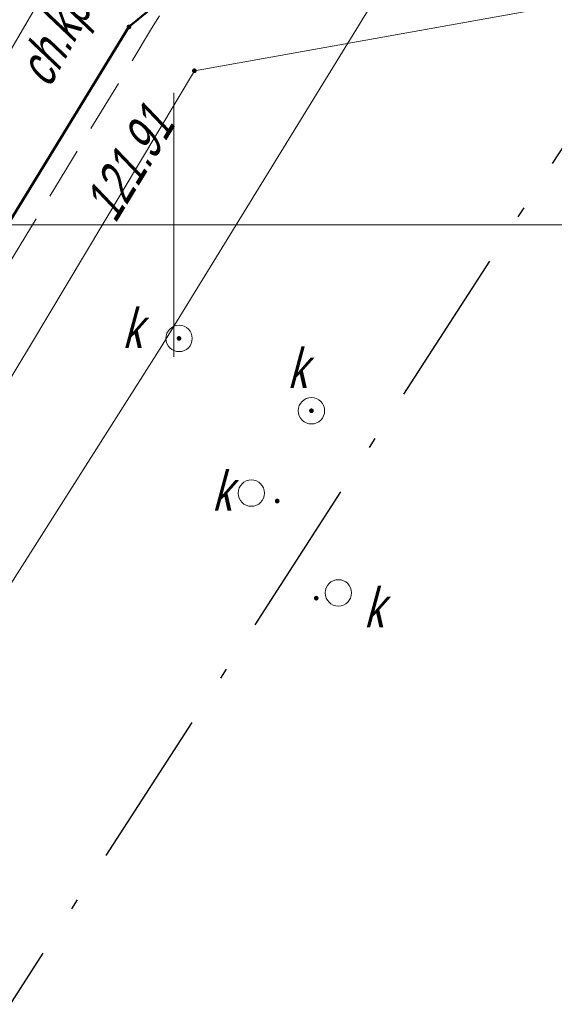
# Model space of a CAD drawing. Extents: x 7463256 to 7464485, y 5957341 to 5958260.
# Tile 89 of 256: x 7463697 to 7463707, y 5957485 to 5957504. Entities that reach past the tile are written whole.
import ezdxf

# ---------------------------------------------------------------- set-up
doc = ezdxf.new("R2010")
doc.units = 0
doc.header["$MEASUREMENT"] = 0
for name, pattern in [('218-500', [1, 0.5, -0.5]), ('GAK', [5.2, 3, -1, 0.2, -1]), ('l219_500', [0]), ('mz1.0_0.5', [1.5, 1, -0.5])]:
    doc.linetypes.add(name, pattern=pattern)
doc.layers.get('0').update_dxf_attribs({"color": 2, "linetype": 'CONTINUOUS', "lineweight": 5})
for name, color, linetype in [('203-Punkt załamania granicy działki nie stabilizowany', 7, 'CONTINUOUS'), ('218-Granica użytku', 7, 'CONTINUOUS'), ('219-Linia granicy', 7, 'CONTINUOUS'), ('chodnik (powierzchnia)', 7, 'CONTINUOUS'), ('chodnik (powierzchnia)-Atr17', 7, 'CONTINUOUS'), ('przewód elektroenergetyczny (linia)', 7, 'CONTINUOUS'), ('przewód gazowy (linia)', 7, 'CONTINUOUS'), ('przewód telekomunikacyjny (linia)', 7, 'CONTINUOUS'), ('punkt o określonej wysokości (sieć gazowa)', 7, 'CONTINUOUS'), ('punkt o określonej wysokości (sieć gazowa)-Atr2', 7, 'CONTINUOUS'), ('punkt o określonej wysokości (sieć kanalizacyjna)', 7, 'CONTINUOUS'), ('studzienka okrągła - przewód kanalizacyjny (punkt)', 7, 'CONTINUOUS'), ('studzienka okrągła - przewód kanalizacyjny (punkt)-Atr17', 7, 'CONTINUOUS'), ('Wstawianie ramki sekcyjnej z opisem', 7, 'CONTINUOUS')]:
    doc.layers.add(name, color=color, linetype=linetype)
doc.layers.add('____proj LSN', color=1, linetype='CONTINUOUS', lineweight=5)
doc.styles.get("Standard").update_dxf_attribs({"font": 'txt', "width": 0.75})

# ---------------------------------------------------------------- blocks, each defined once
blk = doc.blocks.new('PW01')
at = {"linetype": 'Continuous', "lineweight": 13}
h = blk.add_hatch(color=0, dxfattribs=at)
edge = h.paths.add_edge_path()
edge.add_arc((0, 0), 0.045, 0, 360)
blk = doc.blocks.new('US15')
at = {"color": 0, "linetype": 'Continuous', "lineweight": 13}
blk.add_circle((0, 0), 0.25, dxfattribs=at)
blk = doc.blocks.new('203')
at = {"linetype": 'Continuous', "lineweight": 0}
h = blk.add_hatch(color=0, dxfattribs=at)
edge = h.paths.add_edge_path()
edge.add_arc((0, 0), 0.045, 0, 360)

msp = doc.modelspace()

# ---------------------------------------------------------------- linework, layer by layer
at = {"layer": '218-Granica użytku', "color": 3, "linetype": '218-500', "lineweight": 18, "flags": 128}
for points in [[(7463699.15, 5957503.75), (7463701.03, 5957505.29)], [(7463685.34, 5957481.22), (7463699.15, 5957503.75)]]:
    msp.add_lwpolyline(points, dxfattribs=at)
at = {"layer": '219-Linia granicy', "color": 3, "linetype": 'l219_500', "lineweight": 50, "flags": 128}
for points in [[(7463701.03, 5957505.29), (7463699.15, 5957503.75)], [(7463699.15, 5957503.75), (7463685.34, 5957481.22)]]:
    msp.add_lwpolyline(points, dxfattribs=at)
at = {"layer": '____proj LSN', "linetype": 'GAK', "lineweight": 30}
msp.add_lwpolyline([(7463810.989, 5957676.522), (7463800.184, 5957658.279), (7463793.869, 5957647.689, 0.203616), (7463793.816, 5957647.301), (7463794.916, 5957643.26, -0.205626), (7463794.861, 5957642.869), (7463764.816, 5957593.361), (7463764.816, 5957593.361), (7463749.912, 5957569.146), (7463743.314, 5957557.902), (7463734.125, 5957541.63, -0.16646), (7463733.883, 5957541.415), (7463732.047, 5957540.645, 0.154872), (7463731.817, 5957540.449), (7463708.804, 5957503.682), (7463695.786, 5957483.524), (7463691.49, 5957475.813, -0.201055), (7463691.186, 5957475.574), (7463658.858, 5957466.664, -0.374915), (7463658.265, 5957466.949), (7463653.128, 5957478.933), (7463653.128, 5957478.933), (7463644.191, 5957493.359), (7463612.028, 5957521.314)], format="xyb", dxfattribs=at)
at = {"layer": 'chodnik (powierzchnia)', "color": 7, "linetype": 'mz1.0_0.5', "lineweight": 18, "flags": 128}
msp.add_lwpolyline([(7463684.15, 5957476.71), (7463681.1, 5957474.24), (7463681.13, 5957474.35), (7463681.27, 5957474.82), (7463681.41, 5957475.29), (7463681.56, 5957475.76), (7463681.71, 5957476.22), (7463681.86, 5957476.69), (7463682.01, 5957477.15), (7463682.17, 5957477.62), (7463682.32, 5957478.08), (7463682.49, 5957478.54), (7463682.65, 5957479), (7463682.81, 5957479.45), (7463682.98, 5957479.91), (7463683.15, 5957480.36), (7463683.32, 5957480.81), (7463683.5, 5957481.27), (7463683.67, 5957481.72), (7463683.85, 5957482.17), (7463684.03, 5957482.61), (7463684.21, 5957483.06), (7463684.39, 5957483.51), (7463684.58, 5957483.96), (7463684.77, 5957484.4), (7463684.96, 5957484.85), (7463685.15, 5957485.29), (7463685.35, 5957485.73), (7463685.55, 5957486.16), (7463685.76, 5957486.59), (7463685.97, 5957487.02), (7463686.19, 5957487.45), (7463686.42, 5957487.87), (7463686.65, 5957488.29), (7463686.89, 5957488.7), (7463687.14, 5957489.11), (7463687.39, 5957489.52), (7463696.94, 5957505.36), (7463700.32, 5957510.77), (7463700.31, 5957510.77), (7463703.33, 5957511.61), (7463716.54, 5957530.41), (7463716.06, 5957530.69), (7463725.52, 5957546.07), (7463726.49, 5957547.9), (7463727.04, 5957547.64), (7463737.29, 5957566.06), (7463738.77, 5957566.02), (7463740.12, 5957565.67), (7463741.42, 5957565.08), (7463738.09, 5957559.3), (7463734.01, 5957551.93), (7463733.52, 5957550.92), (7463729.63, 5957544.14), (7463727.92, 5957541.24), (7463719.88, 5957528.11), (7463715.87, 5957522.25), (7463704.74, 5957506.57), (7463704.75, 5957506.57), (7463700.93, 5957505.96), (7463699.58, 5957503.72), (7463695.24, 5957496.57), (7463694.43, 5957496.16), (7463689.6, 5957488.14), (7463685.34, 5957481.22), (7463684.86, 5957479.37)], close=True, dxfattribs=at)
at = {"layer": 'przewód elektroenergetyczny (linia)', "color": 1, "linetype": 'Continuous', "lineweight": 18, "flags": 128}
msp.add_lwpolyline([(7463687.21, 5957487.16), (7463692.88, 5957496.42), (7463697.46, 5957504.26), (7463701.62, 5957511.45), (7463705.87, 5957509.09), (7463706.95, 5957509.48), (7463712.05, 5957518.2), (7463715.35, 5957523.98), (7463720.12, 5957532.52), (7463722.68, 5957536.88), (7463723.68, 5957538.79), (7463729, 5957547.44), (7463736.46, 5957559.55), (7463733.01, 5957561.78), (7463733.5, 5957562.6), (7463735, 5957564.93), (7463740.3, 5957573.23), (7463741.71, 5957575.67), (7463741.47, 5957576.54)], dxfattribs=at)
at = {"layer": 'przewód gazowy (linia)', "color": 40, "linetype": 'Continuous', "lineweight": 18, "flags": 128}
msp.add_lwpolyline([(7463725.44, 5957532.73), (7463719.47, 5957523.22), (7463716.46, 5957518.15), (7463710.63, 5957508.81), (7463707.91, 5957504.27), (7463700.39, 5957502.92), (7463697.28, 5957497.72), (7463690.31, 5957486.19), (7463685.73, 5957478.71), (7463693.72, 5957469.83), (7463695.46, 5957467.75), (7463695.66, 5957462.39), (7463695.89, 5957458.42), (7463696.05, 5957452.91)], dxfattribs=at)
at = {"layer": 'przewód telekomunikacyjny (linia)', "color": 30, "linetype": 'Continuous', "lineweight": 18, "flags": 128}
msp.add_lwpolyline([(7463693.4, 5957487.69), (7463699.74, 5957497.66), (7463706.06, 5957507.94), (7463714.47, 5957521.36), (7463717.84, 5957526.97), (7463722.74, 5957535.93), (7463735.62, 5957555.64), (7463743.98, 5957569.19), (7463746.02, 5957573.08), (7463749.08, 5957577.99), (7463749.74, 5957579.07), (7463750.83, 5957580.84), (7463759.47, 5957595.19), (7463770.86, 5957613.92), (7463778.08, 5957625.84), (7463785.31, 5957637.76), (7463795.86, 5957632.23), (7463800.64, 5957641.85), (7463807.91, 5957656.58), (7463815.52, 5957671.75)], dxfattribs=at)
at = {"layer": 'Wstawianie ramki sekcyjnej z opisem', "color": 7, "linetype": 'Continuous', "lineweight": 13, "flags": 128}
for points in [[(7463700, 5957500), (7463700, 5957502.5)], [(7463752.972, 5957500), (7463600, 5957500), (7463600, 5957475.064)], [(7463600, 5957500), (7463752.972, 5957500)], [(7463697.5, 5957500), (7463702.5, 5957500)], [(7463697.5, 5957500), (7463702.5, 5957500)], [(7463700, 5957497.5), (7463700, 5957500)]]:
    msp.add_lwpolyline(points, dxfattribs=at)

# ---------------------------------------------------------------- block references
at = {"layer": '203-Punkt załamania granicy działki nie stabilizowany', "color": 3, "linetype": 'Continuous', "lineweight": 18}
msp.add_blockref('203', (7463699.15, 5957503.75), dxfattribs=at)
at = {"layer": 'punkt o określonej wysokości (sieć gazowa)', "color": 40, "linetype": 'Continuous', "lineweight": 13}
msp.add_blockref('PW01', (7463700.39, 5957502.92), dxfattribs=at)
at = {"layer": 'punkt o określonej wysokości (sieć kanalizacyjna)', "color": 34, "linetype": 'Continuous', "lineweight": 13}
for p in [(7463700.1, 5957497.85), (7463702.61, 5957496.48), (7463701.96, 5957494.77), (7463702.7, 5957492.93)]:
    msp.add_blockref('PW01', p, dxfattribs=at)
at = {"layer": 'studzienka okrągła - przewód kanalizacyjny (punkt)', "color": 34, "linetype": 'Continuous', "lineweight": 18}
for p in [(7463700.1, 5957497.85), (7463702.61, 5957496.48), (7463701.47, 5957494.92), (7463703.12, 5957493.03)]:
    msp.add_blockref('US15', p, dxfattribs=at)

# ---------------------------------------------------------------- texts
at = {"layer": 'chodnik (powierzchnia)-Atr17', "color": 7, "oblique": 15, "width": 0.72}
msp.add_text('ch.kp.', height=0.75, rotation=61.499, dxfattribs=at).set_placement((7463697.64, 5957502.57))
at = {"layer": 'punkt o określonej wysokości (sieć gazowa)-Atr2', "color": 40, "oblique": 15, "width": 0.72}
msp.add_text('121.91', height=0.75, rotation=58.68, dxfattribs=at).set_placement((7463698.89, 5957500.01))
at = {"layer": 'studzienka okrągła - przewód kanalizacyjny (punkt)-Atr17', "color": 34, "oblique": 15, "width": 0.72}
for p in [(7463699.03, 5957497.67), (7463702.16, 5957496.91), (7463700.73, 5957494.59), (7463703.61, 5957492.38)]:
    msp.add_text('k', height=0.75, dxfattribs=at).set_placement(p)

doc.saveas('drawing.dxf')
